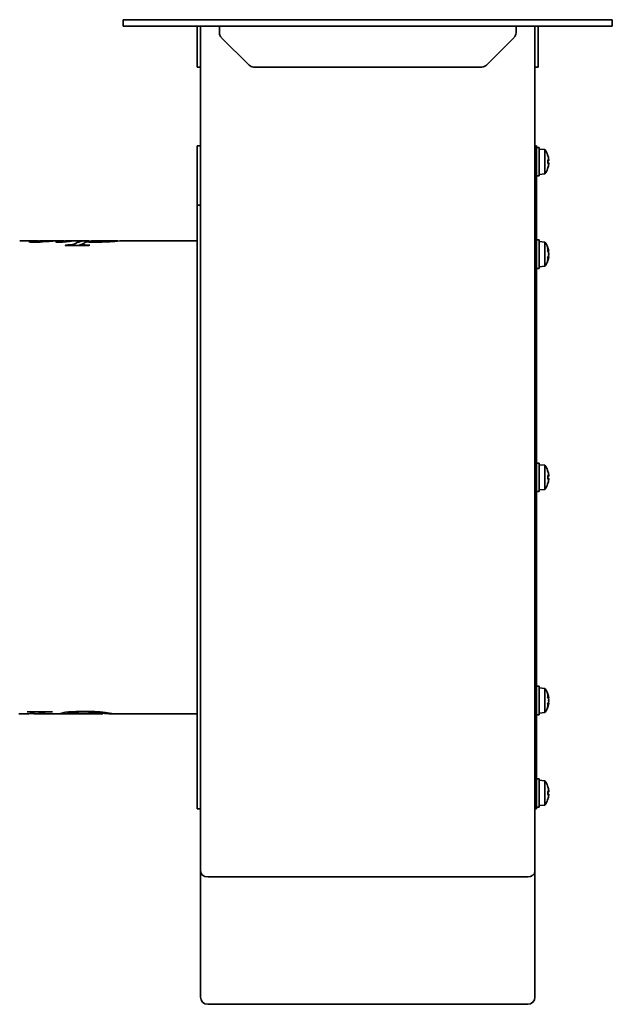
# Model space of a CAD drawing. Header units: millimetres. Extents: x 241 to 599, y 141 to 453.
# Tile 2 of 2: x 411 to 599, y 141 to 453. Entities that reach past the tile are written whole.
import ezdxf

# ---------------------------------------------------------------- set-up
doc = ezdxf.new("R2010")
doc.units = ezdxf.units.MM
doc.header["$LTSCALE"] = 2
doc.layers.add('Krawędzie widoczne(ISO)', color=7, linetype='Continuous', lineweight=35, true_color=0x262659)

msp = doc.modelspace()

# ---------------------------------------------------------------- linework, layer by layer
at = {"layer": 'Krawędzie widoczne(ISO)'}
for p, q in [((447.75, 452.99), (443.75, 452.99)), ((443.75, 452.99), (443.75, 450.99)), ((447.75, 452.99), (594.75, 452.99)), ((598.75, 452.99), (594.75, 452.99)), ((598.75, 452.99), (598.75, 450.99)), ((447.75, 450.99), (443.75, 450.99)), ((447.75, 450.99), (594.75, 450.99)), ((467.25, 448.99), (467.25, 450.99)), ((468.25, 450.99), (468.25, 319.24)), ((474.25, 450.99), (474.25, 448.99)), ((568.25, 448.99), (568.25, 450.99)), ((574.25, 319.24), (574.25, 450.99)), ((575.25, 450.99), (575.25, 448.99)), ((598.75, 450.99), (594.75, 450.99)), ((467.25, 448.82), (467.25, 448.99)), ((467.25, 447.4), (467.25, 448.82)), ((467.25, 447.4), (467.25, 438.58)), ((474.25, 448.82), (474.25, 448.99)), ((483.66, 438.58), (474.84, 447.4)), ((567.66, 447.4), (558.84, 438.58)), ((568.25, 448.82), (568.25, 448.99)), ((575.25, 448.82), (575.25, 448.99)), ((575.25, 448.82), (575.25, 447.4)), ((575.25, 438.58), (575.25, 447.4)), ((467.25, 437.99), (467.25, 438.58)), ((467.25, 437.99), (468.25, 437.99)), ((485.08, 437.99), (557.42, 437.99)), ((574.25, 437.99), (575.25, 437.99)), ((575.25, 438.58), (575.25, 437.99)), ((467.25, 412.99), (467.25, 411.95)), ((467.25, 412.99), (468.25, 412.99)), ((467.25, 411.78), (467.25, 411.95)), ((574.75, 412.99), (574.25, 412.99)), ((574.75, 410.27), (574.75, 412.99)), ((574.75, 412.49), (575.55, 412.49)), ((575.55, 412.49), (575.55, 403.49)), ((577.4, 411.83), (575.55, 411.99)), ((577.4, 411.83), (577.4, 404.15)), ((467.25, 411.78), (467.25, 397.55)), ((574.75, 410.27), (574.75, 410.03)), ((574.75, 398.53), (574.75, 410.03)), ((578.27, 410.11), (578.27, 410.13)), ((578.58, 408.7), (578.56, 408.7)), ((578.27, 407.52), (578.27, 408.46)), ((578.57, 408.29), (578.27, 408.27)), ((578.57, 407.69), (578.27, 407.71)), ((578.27, 405.85), (578.27, 405.87)), ((578.58, 407.28), (578.56, 407.28)), ((574.75, 403.49), (575.55, 403.49)), ((577.4, 404.15), (575.55, 403.99)), ((467.25, 394.19), (467.25, 397.55)), ((574.75, 398.53), (574.75, 395.34)), ((467.25, 393.05), (467.25, 394.19)), ((468.25, 394.19), (467.25, 394.19)), ((574.75, 395.34), (574.25, 395.34)), ((574.75, 395.34), (574.75, 394.27)), ((574.75, 202.99), (574.75, 394.27)), ((467.25, 393.05), (467.25, 202.99)), ((415.65, 382.94), (410.97, 382.94)), ((416.48, 382.51), (416.48, 382.73)), ((423.53, 382.94), (418.24, 382.94)), ((424.09, 382.51), (424.09, 382.94)), ((424.82, 382.54), (424.82, 382.7)), ((433.02, 381.47), (425.38, 381.47)), ((425.54, 381.47), (425.54, 381.59)), ((431.92, 382.94), (426.47, 382.94)), ((426.87, 382.74), (426.87, 382.82)), ((430.7, 381.47), (430.7, 381.79)), ((432.64, 382.56), (432.64, 382.7)), ((441.69, 382.94), (434.44, 382.94)), ((442.1, 382.83), (442.1, 382.89)), ((467.25, 382.94), (444.31, 382.94)), ((574.75, 383.2), (575.55, 383.2)), ((575.55, 383.2), (575.55, 374.2)), ((577.4, 382.54), (575.55, 382.7)), ((577.4, 382.54), (577.4, 374.86)), ((578.27, 379.86), (578.27, 380.51)), ((578.27, 376.89), (578.27, 377.54)), ((578.59, 379.54), (578.45, 379.53)), ((578.59, 377.86), (578.45, 377.87)), ((577.4, 374.86), (575.55, 374.7)), ((574.75, 374.2), (575.55, 374.2)), ((468.25, 183.17), (468.25, 319.24)), ((574.25, 319.24), (574.25, 183.17)), ((574.75, 312.49), (575.55, 312.49)), ((575.55, 312.49), (575.55, 303.49)), ((577.4, 311.83), (575.55, 311.99)), ((577.4, 311.83), (577.4, 304.15)), ((578.27, 310.11), (578.27, 310.13)), ((578.27, 307.52), (578.27, 308.46)), ((578.57, 308.29), (578.27, 308.27)), ((578.57, 307.69), (578.27, 307.71)), ((578.27, 305.85), (578.27, 305.87)), ((578.58, 308.7), (578.56, 308.7)), ((578.58, 307.28), (578.56, 307.28)), ((574.75, 303.49), (575.55, 303.49)), ((577.4, 304.15), (575.55, 303.99)), ((574.75, 241.78), (575.55, 241.78)), ((575.55, 241.78), (575.55, 232.78)), ((577.4, 241.12), (575.55, 241.28)), ((577.4, 241.12), (577.4, 233.44)), ((578.27, 238.44), (578.27, 239.09)), ((578.59, 238.12), (578.45, 238.11)), ((578.27, 235.47), (578.27, 236.12)), ((578.59, 236.44), (578.45, 236.45)), ((410.73, 233.04), (413.41, 233.04)), ((413.49, 233.73), (421.32, 233.73)), ((415.71, 233.73), (415.71, 233.53)), ((437.07, 233.04), (415.97, 233.04)), ((418.72, 233.73), (418.72, 233.56)), ((419.58, 233.73), (419.58, 233.64)), ((428.78, 233.04), (420.48, 233.04)), ((421.12, 233.73), (421.12, 233.66)), ((426.15, 233.64), (426.15, 233.07)), ((427.92, 233.73), (427.92, 233.56)), ((428.54, 233.04), (428.95, 233.04)), ((428.78, 233.04), (428.78, 233.04)), ((437.31, 233.57), (437.31, 233.09)), ((467.25, 233.04), (440.03, 233.04)), ((574.75, 232.78), (575.55, 232.78)), ((577.4, 233.44), (575.55, 233.28)), ((574.75, 212.49), (575.55, 212.49)), ((575.55, 212.49), (575.55, 203.49)), ((577.4, 211.83), (575.55, 211.99)), ((577.4, 211.83), (577.4, 204.15)), ((578.27, 210.11), (578.27, 210.13)), ((578.27, 207.52), (578.27, 208.46)), ((578.57, 208.29), (578.27, 208.27)), ((578.57, 207.69), (578.27, 207.71)), ((578.58, 208.7), (578.56, 208.7)), ((578.58, 207.28), (578.56, 207.28)), ((467.25, 202.99), (468.25, 202.99)), ((574.75, 202.99), (574.25, 202.99)), ((574.75, 203.49), (575.55, 203.49)), ((577.4, 204.15), (575.55, 203.99)), ((578.27, 205.85), (578.27, 205.87)), ((468.25, 143.31), (468.25, 183.17)), ((470.55, 181.42), (571.95, 181.42)), ((574.25, 183.17), (574.25, 143.31)), ((470.55, 141.01), (571.95, 141.01))]:
    msp.add_line(p, q, dxfattribs=at)
for centre, radius, start, end in [((476.25, 448.82), 2, 180, 225), ((566.25, 448.82), 2, 315, 0), ((485.08, 439.99), 2, 225, 270), ((557.42, 439.99), 2, 270, 315), ((572.15, 407.99), 6.5, 19.8815, 36.1956), ((578.07, 410.13), 0.206, 0, 19.8815), ((572.15, 407.99), 6.5, 323.8044, 340.1185), ((578.07, 405.85), 0.206, 340.1185, 0), ((572.15, 378.7), 6.5, 11.7549, 36.1956), ((572.15, 378.7), 6.5, 323.8044, 348.2451), ((572.15, 307.99), 6.5, 19.8815, 36.1956), ((578.07, 310.13), 0.206, 0, 19.8815), ((572.15, 307.99), 6.5, 323.8044, 340.1185), ((578.07, 305.85), 0.206, 340.1185, 0), ((572.15, 237.28), 6.5, 11.7549, 36.1956), ((572.15, 237.28), 6.5, 323.8044, 348.2451), ((572.15, 207.99), 6.5, 19.8815, 36.1956), ((578.07, 210.13), 0.206, 0, 19.8815), ((572.15, 207.99), 6.5, 323.8044, 340.1185), ((578.07, 205.85), 0.206, 340.1185, 0), ((470.55, 143.31), 2.3, 180, 270), ((571.95, 143.31), 2.3, 270, 0)]:
    msp.add_arc(centre, radius, start, end, dxfattribs=at)
for centre, major_axis, ratio, start_param, end_param in [((572.19, 408.07), (5.84, -2.82), 0.979749, 0.611822, 0.789969), ((573.69, 405.94), (4.58, 3.44), 0.554863, 6.048844, 6.120382), ((573.69, 409.7), (-4.25, 3.83), 0.664926, 3.842345, 3.913882), ((578.91, 408.96), (-0.452, -0.225), 0.299538, 0.567435, 0.630241), ((578.07, 408.45), (0.206, 0.018), 0.179732, 6.267333, 6.614295), ((572.19, 407.55), (6.46, 0.57), 0.180266, 0.153405, 0.331552), ((572.19, 408.43), (6.46, -0.57), 0.180266, 5.951633, 6.12978), ((578.07, 407.54), (-0.206, 0.018), 0.179732, 2.810483, 3.157445), ((572.19, 407.91), (-5.84, -2.82), 0.979749, 2.351624, 2.529771), ((573.69, 406.28), (4.25, 3.83), 0.664926, 5.510896, 5.582433), ((573.69, 410.04), (4.58, -3.44), 0.554863, 0.162804, 0.234341), ((578.91, 407.02), (0.452, -0.225), 0.299538, 2.511352, 2.574157), ((578.07, 380.5), (0.205, 0.029), 0.818505, 6.166284, 6.513246), ((572.19, 378.45), (6.41, 0.99), 0.820254, 0.043648, 0.221795), ((572.19, 379.07), (6.45, -0.69), 0.56532, 0.229435, 0.407582), ((572.19, 378.33), (6.45, 0.69), 0.56532, 5.875603, 6.05375), ((572.19, 378.95), (6.41, -0.99), 0.820254, 6.06139, 6.239537), ((573.69, 378.46), (0.88, 5.66), 0.862521, 5.051866, 5.123403), ((573.69, 376.05), (4.95, 2.87), 0.077827, 6.005627, 6.077165), ((573.69, 381.36), (4.95, -2.87), 0.077827, 0.206021, 0.277558), ((573.69, 378.94), (-0.88, 5.66), 0.862521, 4.301375, 4.372912), ((578.07, 376.9), (-0.205, 0.029), 0.818505, 2.911532, 3.258494), ((572.19, 308.07), (5.84, -2.82), 0.979749, 0.611822, 0.789969), ((573.69, 305.94), (4.58, 3.44), 0.554863, 6.048844, 6.120382), ((573.69, 309.7), (-4.25, 3.83), 0.664926, 3.842345, 3.913882), ((578.07, 308.45), (0.206, 0.018), 0.179732, 6.267333, 6.614295), ((572.19, 307.55), (6.46, 0.57), 0.180266, 0.153405, 0.331552), ((572.19, 308.43), (6.46, -0.57), 0.180266, 5.951633, 6.12978), ((578.07, 307.54), (-0.206, 0.018), 0.179732, 2.810483, 3.157445), ((572.19, 307.91), (-5.84, -2.82), 0.979749, 2.351624, 2.529771), ((573.69, 306.28), (4.25, 3.83), 0.664926, 5.510896, 5.582433), ((573.69, 310.04), (4.58, -3.44), 0.554863, 0.162804, 0.234341), ((578.91, 308.96), (-0.452, -0.225), 0.299538, 0.567435, 0.630241), ((578.91, 307.02), (0.452, -0.225), 0.299538, 2.511352, 2.574157), ((578.07, 239.08), (0.205, 0.029), 0.818505, 6.166284, 6.513246), ((572.19, 237.03), (6.41, 0.99), 0.820254, 0.043648, 0.221795), ((572.19, 237.65), (6.45, -0.69), 0.56532, 0.229435, 0.407582), ((573.69, 237.04), (0.88, 5.66), 0.862521, 5.051866, 5.123403), ((573.69, 234.62), (4.95, 2.87), 0.077827, 6.005627, 6.077165), ((573.69, 239.94), (4.95, -2.87), 0.077827, 0.206021, 0.277558), ((572.19, 236.91), (6.45, 0.69), 0.56532, 5.875603, 6.05375), ((572.19, 237.53), (6.41, -0.99), 0.820254, 6.06139, 6.239537), ((578.07, 235.48), (-0.205, 0.029), 0.818505, 2.911532, 3.258494), ((573.69, 237.52), (-0.88, 5.66), 0.862521, 4.301375, 4.372912), ((572.19, 208.07), (5.84, -2.82), 0.979749, 0.611822, 0.789969), ((578.07, 208.45), (0.206, 0.018), 0.179732, 6.267333, 6.614295), ((572.19, 207.55), (6.46, 0.57), 0.180266, 0.153405, 0.331552), ((572.19, 208.43), (6.46, -0.57), 0.180266, 5.951633, 6.12978), ((578.07, 207.54), (-0.206, 0.018), 0.179732, 2.810483, 3.157445), ((572.19, 207.91), (-5.84, -2.82), 0.979749, 2.351624, 2.529771), ((573.69, 205.94), (4.58, 3.44), 0.554863, 6.048844, 6.120382), ((573.69, 209.7), (-4.25, 3.83), 0.664926, 3.842345, 3.913882), ((573.69, 206.28), (4.25, 3.83), 0.664926, 5.510896, 5.582433), ((573.69, 210.04), (4.58, -3.44), 0.554863, 0.162804, 0.234341), ((578.91, 208.96), (-0.452, -0.225), 0.299538, 0.567435, 0.630241), ((578.91, 207.02), (0.452, -0.225), 0.299538, 2.511352, 2.574157), ((470.55, 183.17), (-2.3, 0), 0.763346, 6.283185, 7.85398), ((571.95, 183.17), (2.3, 0), 0.763346, 4.712391, 6.283186)]:
    msp.add_ellipse(centre, major_axis=major_axis, ratio=ratio, start_param=start_param, end_param=end_param, dxfattribs=at)
for points, knots in [([(578.56, 409.05), (578.56, 409.01), (578.57, 408.97), (578.58, 408.89), (578.58, 408.86), (578.59, 408.8), (578.59, 408.77), (578.59, 408.73), (578.59, 408.71), (578.59, 408.7), (578.58, 408.7), (578.58, 408.7)], [0, 0, 0, 0, 0.01116716, 0.01116716, 0.02233431, 0.02233431, 0.03329353, 0.03329353, 0.04425275, 0.04425275, 0.04996652, 0.04996652, 0.04996652, 0.04996652]), ([(578.58, 408.59), (578.58, 408.59), (578.58, 408.59), (578.59, 408.55), (578.59, 408.51), (578.59, 408.44), (578.59, 408.41), (578.59, 408.36), (578.58, 408.33), (578.58, 408.3), (578.57, 408.29), (578.56, 408.29), (578.56, 408.29), (578.56, 408.3)], [-0.15827539, -0.15827539, -0.15827539, -0.15827539, -0.15764996, -0.15764996, -0.14669212, -0.14669212, -0.13573428, -0.13573428, -0.12469501, -0.12469501, -0.11365575, -0.11365575, -0.10828626, -0.10828626, -0.10828626, -0.10828626]), ([(578.56, 407.68), (578.56, 407.69), (578.57, 407.69), (578.58, 407.67), (578.58, 407.65), (578.59, 407.61), (578.59, 407.58), (578.59, 407.52), (578.59, 407.48), (578.59, 407.43), (578.58, 407.41), (578.58, 407.39)], [-0.1800581, -0.1800581, -0.1800581, -0.1800581, -0.16889095, -0.16889095, -0.15772379, -0.15772379, -0.14676457, -0.14676457, -0.13580535, -0.13580535, -0.13009158, -0.13009158, -0.13009158, -0.13009158]), ([(578.58, 407.28), (578.58, 407.28), (578.58, 407.28), (578.59, 407.28), (578.59, 407.27), (578.59, 407.24), (578.59, 407.22), (578.59, 407.17), (578.58, 407.14), (578.58, 407.06), (578.57, 407.03), (578.56, 406.97), (578.56, 406.95), (578.56, 406.94)], [-0.15827539, -0.15827539, -0.15827539, -0.15827539, -0.15764996, -0.15764996, -0.14669212, -0.14669212, -0.13573428, -0.13573428, -0.12469501, -0.12469501, -0.11365575, -0.11365575, -0.10828626, -0.10828626, -0.10828626, -0.10828626]), ([(415.75, 382.5), (415.23, 382.5), (414.8, 382.52), (414.44, 382.55), (414.09, 382.59), (413.91, 382.63), (413.91, 382.67)], [0, 0, 0, 0, 1, 1, 1, 2, 2, 2, 2]), ([(424.09, 382.94), (422.18, 382.93), (420.59, 382.76), (419.3, 382.66), (418.01, 382.57), (416.83, 382.5), (415.75, 382.5)], [0, 0, 0, 0, 1, 1, 1, 2, 2, 2, 2]), ([(416.48, 382.73), (416.48, 382.71), (416.55, 382.7), (416.69, 382.69), (416.83, 382.68), (417.02, 382.67), (417.26, 382.67)], [0, 0, 0, 0, 1, 1, 1, 2, 2, 2, 2]), ([(417.26, 382.67), (417.63, 382.67), (418.11, 382.69), (418.71, 382.72), (419.31, 382.74), (420.11, 382.81), (421.1, 382.86), (422.1, 382.92), (422.92, 382.94), (423.57, 382.94), (423.67, 382.94), (423.77, 382.94), (423.87, 382.94)], [0, 0, 0, 0, 1, 1, 1, 2, 2, 2, 3, 3, 3, 3.153406, 3.153406, 3.153406, 3.153406]), ([(423.55, 382.5), (423.19, 382.5), (422.9, 382.51), (422.68, 382.54), (422.45, 382.56), (422.34, 382.59), (422.34, 382.63)], [0, 0, 0, 0, 1, 1, 1, 2, 2, 2, 2]), ([(424.82, 382.7), (424.82, 382.68), (424.85, 382.67), (424.91, 382.67), (424.96, 382.66), (425.03, 382.65), (425.13, 382.65)], [0, 0, 0, 0, 1, 1, 1, 2, 2, 2, 2]), ([(425.13, 382.65), (425.27, 382.65), (425.43, 382.66), (425.6, 382.67), (425.76, 382.69), (426.19, 382.75), (426.87, 382.82)], [0, 0, 0, 0, 1, 1, 1, 2, 2, 2, 2]), ([(425.54, 381.59), (426.55, 381.6), (427.23, 381.63), (427.58, 381.68), (427.94, 381.74), (428.31, 381.9), (428.69, 382.1)], [0, 0, 0, 0, 1, 1, 1, 2, 2, 2, 2]), ([(430.7, 381.79), (430.7, 381.75), (430.76, 381.72), (430.89, 381.68), (431.02, 381.65), (431.22, 381.63), (431.5, 381.61), (431.78, 381.6), (432.34, 381.59), (433.18, 381.59)], [0, 0, 0, 0, 1, 1, 1, 2, 2, 2, 3, 3, 3, 3]), ([(435.11, 382.5), (434.57, 382.5), (434.09, 382.51), (433.67, 382.52), (433.25, 382.53), (432.78, 382.55), (432.27, 382.58)], [0, 0, 0, 0, 1, 1, 1, 2, 2, 2, 2]), ([(444.31, 382.94), (443.85, 382.94), (443.03, 382.9), (441.85, 382.81), (439.92, 382.66), (437.67, 382.5), (435.11, 382.5)], [0.391136, 0.391136, 0.391136, 0.391136, 1, 1, 1, 2, 2, 2, 2]), ([(435.38, 382.59), (435.95, 382.59), (436.53, 382.61), (437.12, 382.64), (437.71, 382.66), (438.28, 382.7), (438.84, 382.75), (439.41, 382.79), (439.91, 382.84), (440.36, 382.87), (440.81, 382.91), (441.21, 382.93), (441.57, 382.94), (441.92, 382.95), (442.1, 382.93), (442.1, 382.89)], [0, 0, 0, 0, 1, 1, 1, 2, 2, 2, 3, 3, 3, 4, 4, 4, 5, 5, 5, 5]), ([(578.58, 379.63), (578.58, 379.63), (578.58, 379.63), (578.59, 379.6), (578.59, 379.58), (578.59, 379.55), (578.59, 379.54), (578.59, 379.54), (578.58, 379.55), (578.58, 379.58), (578.57, 379.6), (578.56, 379.64), (578.56, 379.65), (578.56, 379.66)], [-0.15827539, -0.15827539, -0.15827539, -0.15827539, -0.15764996, -0.15764996, -0.14669212, -0.14669212, -0.13573428, -0.13573428, -0.12469501, -0.12469501, -0.11365575, -0.11365575, -0.10828626, -0.10828626, -0.10828626, -0.10828626]), ([(578.56, 379.23), (578.56, 379.21), (578.57, 379.18), (578.58, 379.11), (578.58, 379.08), (578.59, 379), (578.59, 378.96), (578.59, 378.89), (578.59, 378.85), (578.59, 378.81), (578.58, 378.79), (578.58, 378.78)], [0, 0, 0, 0, 0.01116716, 0.01116716, 0.02233431, 0.02233431, 0.03329353, 0.03329353, 0.04425275, 0.04425275, 0.04996652, 0.04996652, 0.04996652, 0.04996652]), ([(578.58, 378.63), (578.58, 378.62), (578.58, 378.62), (578.59, 378.59), (578.59, 378.56), (578.59, 378.49), (578.59, 378.45), (578.59, 378.38), (578.58, 378.34), (578.58, 378.27), (578.57, 378.23), (578.56, 378.2), (578.56, 378.18), (578.56, 378.17)], [-0.15827539, -0.15827539, -0.15827539, -0.15827539, -0.15764996, -0.15764996, -0.14669212, -0.14669212, -0.13573428, -0.13573428, -0.12469501, -0.12469501, -0.11365575, -0.11365575, -0.10828626, -0.10828626, -0.10828626, -0.10828626]), ([(578.56, 377.74), (578.56, 377.77), (578.57, 377.8), (578.58, 377.84), (578.58, 377.85), (578.59, 377.86), (578.59, 377.86), (578.59, 377.85), (578.59, 377.83), (578.59, 377.8), (578.58, 377.79), (578.58, 377.77)], [-0.1800581, -0.1800581, -0.1800581, -0.1800581, -0.16889095, -0.16889095, -0.15772379, -0.15772379, -0.14676457, -0.14676457, -0.13580535, -0.13580535, -0.13009158, -0.13009158, -0.13009158, -0.13009158]), ([(578.56, 309.05), (578.56, 309.01), (578.57, 308.97), (578.58, 308.89), (578.58, 308.86), (578.59, 308.8), (578.59, 308.77), (578.59, 308.73), (578.59, 308.71), (578.59, 308.7), (578.58, 308.7), (578.58, 308.7)], [-0.1800581, -0.1800581, -0.1800581, -0.1800581, -0.16889095, -0.16889095, -0.15772379, -0.15772379, -0.14676457, -0.14676457, -0.13580535, -0.13580535, -0.13009158, -0.13009158, -0.13009158, -0.13009158]), ([(578.58, 308.59), (578.58, 308.59), (578.58, 308.59), (578.59, 308.55), (578.59, 308.51), (578.59, 308.44), (578.59, 308.41), (578.59, 308.36), (578.58, 308.33), (578.58, 308.3), (578.57, 308.29), (578.56, 308.29), (578.56, 308.29), (578.56, 308.3)], [-0.15827539, -0.15827539, -0.15827539, -0.15827539, -0.15764996, -0.15764996, -0.14669212, -0.14669212, -0.13573428, -0.13573428, -0.12469501, -0.12469501, -0.11365575, -0.11365575, -0.10828626, -0.10828626, -0.10828626, -0.10828626]), ([(578.56, 307.68), (578.56, 307.69), (578.57, 307.69), (578.58, 307.67), (578.58, 307.65), (578.59, 307.61), (578.59, 307.58), (578.59, 307.52), (578.59, 307.48), (578.59, 307.43), (578.58, 307.41), (578.58, 307.39)], [0, 0, 0, 0, 0.01116716, 0.01116716, 0.02233431, 0.02233431, 0.03329353, 0.03329353, 0.04425275, 0.04425275, 0.04996652, 0.04996652, 0.04996652, 0.04996652]), ([(578.58, 307.28), (578.58, 307.28), (578.58, 307.28), (578.59, 307.28), (578.59, 307.27), (578.59, 307.24), (578.59, 307.22), (578.59, 307.17), (578.58, 307.14), (578.58, 307.06), (578.57, 307.03), (578.56, 306.97), (578.56, 306.95), (578.56, 306.94)], [-0.15827539, -0.15827539, -0.15827539, -0.15827539, -0.15764996, -0.15764996, -0.14669212, -0.14669212, -0.13573428, -0.13573428, -0.12469501, -0.12469501, -0.11365575, -0.11365575, -0.10828626, -0.10828626, -0.10828626, -0.10828626]), ([(578.58, 238.21), (578.58, 238.21), (578.58, 238.2), (578.59, 238.18), (578.59, 238.16), (578.59, 238.13), (578.59, 238.12), (578.59, 238.12), (578.58, 238.13), (578.58, 238.16), (578.57, 238.18), (578.56, 238.21), (578.56, 238.23), (578.56, 238.24)], [-0.15827557, -0.15827557, -0.15827557, -0.15827557, -0.15765014, -0.15765014, -0.1466923, -0.1466923, -0.13573446, -0.13573446, -0.12469519, -0.12469519, -0.11365593, -0.11365593, -0.10828644, -0.10828644, -0.10828644, -0.10828644]), ([(578.56, 237.81), (578.56, 237.79), (578.57, 237.76), (578.58, 237.69), (578.58, 237.66), (578.59, 237.58), (578.59, 237.54), (578.59, 237.47), (578.59, 237.43), (578.59, 237.39), (578.58, 237.37), (578.58, 237.36)], [-0.1800581, -0.1800581, -0.1800581, -0.1800581, -0.16889095, -0.16889095, -0.15772379, -0.15772379, -0.14676457, -0.14676457, -0.13580535, -0.13580535, -0.13009158, -0.13009158, -0.13009158, -0.13009158]), ([(578.58, 237.2), (578.58, 237.2), (578.58, 237.2), (578.59, 237.17), (578.59, 237.14), (578.59, 237.07), (578.59, 237.03), (578.59, 236.96), (578.58, 236.92), (578.58, 236.85), (578.57, 236.81), (578.56, 236.77), (578.56, 236.76), (578.56, 236.75)], [-0.15827539, -0.15827539, -0.15827539, -0.15827539, -0.15764996, -0.15764996, -0.14669212, -0.14669212, -0.13573428, -0.13573428, -0.12469501, -0.12469501, -0.11365575, -0.11365575, -0.10828626, -0.10828626, -0.10828626, -0.10828626]), ([(578.56, 236.32), (578.56, 236.35), (578.57, 236.37), (578.58, 236.42), (578.58, 236.43), (578.59, 236.44), (578.59, 236.44), (578.59, 236.43), (578.59, 236.41), (578.59, 236.38), (578.58, 236.37), (578.58, 236.35)], [0, 0, 0, 0, 0.01116716, 0.01116716, 0.02233431, 0.02233431, 0.03329353, 0.03329353, 0.04425275, 0.04425275, 0.04996652, 0.04996652, 0.04996652, 0.04996652]), ([(415.71, 233.53), (415.71, 233.56), (415.58, 233.59), (415.3, 233.62), (415.03, 233.64), (414.37, 233.66), (413.31, 233.66)], [0, 0, 0, 0, 1, 1, 1, 2, 2, 2, 2]), ([(420.63, 233.04), (421.39, 233.04), (421.95, 233.05), (422.29, 233.05), (422.63, 233.05), (422.93, 233.05), (423.18, 233.06)], [0, 0, 0, 0, 1, 1, 1, 2, 2, 2, 2]), ([(425.45, 233.61), (426.8, 233.68), (427.89, 233.73), (428.72, 233.76), (429.55, 233.78), (430.42, 233.8), (431.33, 233.8)], [0, 0, 0, 0, 1, 1, 1, 2, 2, 2, 2]), ([(431.37, 233.64), (430.86, 233.64), (430.39, 233.64), (429.94, 233.63), (429.5, 233.62), (428.82, 233.59), (427.92, 233.56)], [0, 0, 0, 0, 1, 1, 1, 2, 2, 2, 2]), ([(431.33, 233.8), (433.44, 233.8), (435.14, 233.74), (436.45, 233.64), (437.75, 233.54), (438.72, 233.42), (439.35, 233.31), (439.97, 233.2), (440.29, 233.12), (440.29, 233.08)], [0, 0, 0, 0, 1, 1, 1, 2, 2, 2, 3, 3, 3, 3]), ([(437.31, 233.09), (437.31, 233.15), (436.83, 233.28), (435.86, 233.41), (434.89, 233.55), (433.39, 233.64), (431.37, 233.64)], [0, 0, 0, 0, 1, 1, 1, 2, 2, 2, 2]), ([(440.29, 233.08), (440.29, 233.02), (439.93, 233.03), (439.2, 233.08), (438.67, 233.12), (438.04, 233.18), (437.31, 233.24)], [0, 0, 0, 0, 1, 1, 1, 1.733065, 1.733065, 1.733065, 1.733065]), ([(578.56, 209.05), (578.56, 209.01), (578.57, 208.97), (578.58, 208.89), (578.58, 208.86), (578.59, 208.8), (578.59, 208.77), (578.59, 208.73), (578.59, 208.71), (578.59, 208.7), (578.58, 208.7), (578.58, 208.7)], [-0.18005785, -0.18005785, -0.18005785, -0.18005785, -0.1688907, -0.1688907, -0.15772354, -0.15772354, -0.14676432, -0.14676432, -0.1358051, -0.1358051, -0.13009133, -0.13009133, -0.13009133, -0.13009133]), ([(578.58, 208.59), (578.58, 208.59), (578.58, 208.59), (578.59, 208.55), (578.59, 208.51), (578.59, 208.44), (578.59, 208.41), (578.59, 208.36), (578.58, 208.33), (578.58, 208.3), (578.57, 208.29), (578.56, 208.29), (578.56, 208.29), (578.56, 208.3)], [-0.15827557, -0.15827557, -0.15827557, -0.15827557, -0.15765014, -0.15765014, -0.1466923, -0.1466923, -0.13573446, -0.13573446, -0.12469519, -0.12469519, -0.11365593, -0.11365593, -0.10828644, -0.10828644, -0.10828644, -0.10828644]), ([(578.56, 207.68), (578.56, 207.69), (578.57, 207.69), (578.58, 207.67), (578.58, 207.65), (578.59, 207.61), (578.59, 207.58), (578.59, 207.52), (578.59, 207.48), (578.59, 207.43), (578.58, 207.41), (578.58, 207.39)], [-0.1800581, -0.1800581, -0.1800581, -0.1800581, -0.16889095, -0.16889095, -0.15772379, -0.15772379, -0.14676457, -0.14676457, -0.13580535, -0.13580535, -0.13009158, -0.13009158, -0.13009158, -0.13009158]), ([(578.58, 207.28), (578.58, 207.28), (578.58, 207.28), (578.59, 207.28), (578.59, 207.27), (578.59, 207.24), (578.59, 207.22), (578.59, 207.17), (578.58, 207.14), (578.58, 207.06), (578.57, 207.03), (578.56, 206.97), (578.56, 206.95), (578.56, 206.94)], [-0.15827539, -0.15827539, -0.15827539, -0.15827539, -0.15764996, -0.15764996, -0.14669212, -0.14669212, -0.13573428, -0.13573428, -0.12469501, -0.12469501, -0.11365575, -0.11365575, -0.10828626, -0.10828626, -0.10828626, -0.10828626])]:
    msp.add_open_spline(points, degree=3, knots=knots, dxfattribs=at)
for points in [[(413.91, 382.67), (413.91, 382.74), (414.2, 382.84), (414.78, 382.9)], [(414.78, 382.9), (415.34, 382.95), (415.9, 382.96), (416.47, 382.9)], [(416.47, 382.9), (416.67, 382.88), (416.82, 382.86), (416.92, 382.84)], [(417.22, 382.88), (416.73, 382.83), (416.48, 382.76), (416.48, 382.73)], [(418.24, 382.94), (417.9, 382.94), (417.56, 382.92), (417.22, 382.88)], [(422.34, 382.63), (422.34, 382.66), (422.42, 382.7), (422.56, 382.75)], [(422.56, 382.75), (422.74, 382.8), (423.25, 382.93), (424.09, 382.94)], [(425.06, 382.56), (424.54, 382.52), (424.04, 382.5), (423.55, 382.5)], [(424.09, 382.93), (424.46, 382.92), (424.85, 382.9), (425.25, 382.83)], [(425.49, 382.87), (425.05, 382.81), (424.82, 382.73), (424.82, 382.7)], [(427.36, 382.79), (426.62, 382.71), (425.85, 382.62), (425.06, 382.56)], [(425.38, 381.47), (425.44, 381.51), (425.49, 381.55), (425.54, 381.59)], [(426.47, 382.94), (426.15, 382.94), (425.82, 382.92), (425.49, 382.87)], [(426.87, 382.82), (427.04, 382.81), (427.2, 382.8), (427.36, 382.79)], [(428.69, 382.1), (430.05, 382.81), (431.42, 383.07), (432.79, 382.88)], [(429.49, 381.47), (429.9, 381.63), (430.31, 381.75), (430.72, 381.82)], [(431.06, 382.06), (430.82, 381.93), (430.7, 381.84), (430.7, 381.79)], [(432.27, 382.58), (431.86, 382.44), (431.46, 382.27), (431.06, 382.06)], [(434.03, 382.93), (433.57, 382.91), (433.1, 382.83), (432.64, 382.7)], [(432.64, 382.7), (433.31, 382.63), (434.22, 382.59), (435.38, 382.59)], [(432.79, 382.88), (432.96, 382.86), (433.07, 382.83), (433.13, 382.81)], [(433.18, 381.59), (433.13, 381.55), (433.07, 381.51), (433.02, 381.47)], [(434.44, 382.94), (434.28, 382.94), (434.15, 382.94), (434.03, 382.93)], [(413.31, 233.66), (413.37, 233.69), (413.43, 233.71), (413.49, 233.73)], [(413.41, 233.04), (414.02, 233.05), (414.63, 233.14), (415.24, 233.33)], [(417.77, 233.3), (416.73, 233), (415.69, 232.96), (414.65, 233.18)], [(415.24, 233.33), (415.55, 233.42), (415.71, 233.49), (415.71, 233.53)], [(418.72, 233.56), (418.45, 233.51), (418.13, 233.41), (417.77, 233.3)], [(419.58, 233.64), (419.19, 233.62), (418.9, 233.59), (418.72, 233.56)], [(421.12, 233.66), (420.35, 233.66), (419.84, 233.65), (419.58, 233.64)], [(420.48, 233.04), (420.53, 233.04), (420.58, 233.04), (420.63, 233.04)], [(421.32, 233.73), (421.25, 233.71), (421.19, 233.69), (421.12, 233.66)], [(423.18, 233.06), (423.34, 233.07), (423.61, 233.09), (423.98, 233.16)], [(423.98, 233.16), (424.47, 233.25), (424.96, 233.4), (425.45, 233.61)], [(426.46, 233.13), (426.26, 233.1), (426.15, 233.08), (426.15, 233.07)], [(426.15, 233.07), (426.15, 233.06), (426.28, 233.05), (426.53, 233.05)], [(427.92, 233.56), (427.43, 233.36), (426.95, 233.21), (426.46, 233.13)], [(426.53, 233.05), (426.94, 233.05), (427.61, 233.04), (428.54, 233.04)], [(428.95, 233.04), (428.89, 233.04), (428.84, 233.04), (428.78, 233.04)], [(437.07, 233.04), (437.23, 233.04), (437.31, 233.06), (437.31, 233.09)]]:
    msp.add_open_spline(points, degree=3, dxfattribs=at)

doc.saveas('drawing.dxf')
